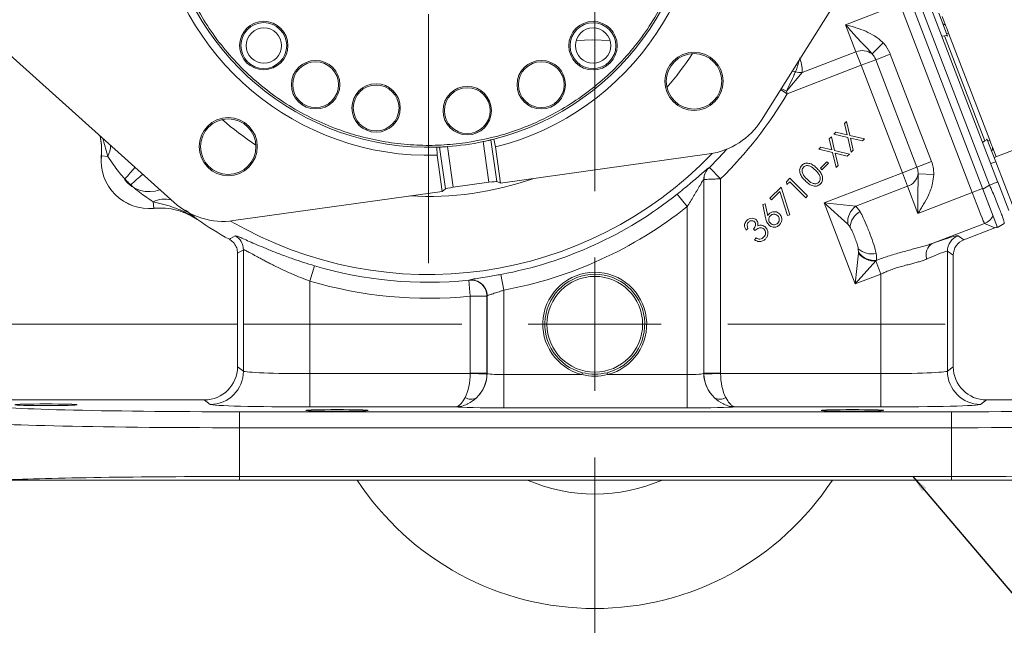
# Model space of a CAD drawing. Header units: inches. Extents: x 0.3 to 33.9, y 0.2 to 21.6.
# Tile 3 of 28: x 4 to 11.4, y 4.9 to 9.4. Entities that reach past the tile are written whole.
import ezdxf

# ---------------------------------------------------------------- set-up
doc = ezdxf.new("R2010")
doc.units = ezdxf.units.IN
doc.header["$MEASUREMENT"] = 0
doc.layers.add('SLD-0', color=7, linetype='Continuous', lineweight=15)
doc.styles.add('SLDTEXTSTYLE0', font='TXT', dxfattribs={"width": 0.75})
doc.dimstyles.new('SLDDIMSTYLE0', dxfattribs={"dimtxt": 0.25, "dimasz": 0.13, "dimexe": 0, "dimexo": 0.0625, "dimgap": 0.0625, "dimtad": 0, "dimtih": 1, "dimtoh": 1, "dimrnd": 1e-09, "dimzin": 12, "dimdsep": 46, "dimtxsty": 'SLDTEXTSTYLE0', "dimsah": 1, "dimcen": 0.09, "dimadec": 0, "dimazin": 3, "dimtfac": 1, "dimtofl": 0, "dimtmove": 0, "dimatfit": 3, "dimfxl": 1, "dimfrac": 2, "dimtolj": 1, "dimtzin": 12, "dimarcsym": 0})
doc.dimstyles.new('SLDDIMSTYLE1', dxfattribs={"dimtxt": 0.25, "dimasz": 0.13, "dimexe": 0, "dimexo": 0.0625, "dimgap": 0.0625, "dimtad": 0, "dimtih": 1, "dimtoh": 1, "dimrnd": 1e-09, "dimzin": 12, "dimdsep": 46, "dimtxsty": 'SLDTEXTSTYLE0', "dimsah": 1, "dimcen": 0.09, "dimadec": 0, "dimazin": 3, "dimtfac": 1, "dimtmove": 0, "dimatfit": 0, "dimfxl": 1, "dimfrac": 2, "dimtolj": 1, "dimtzin": 12, "dimarcsym": 0})
doc.dimstyles.new('SLDDIMSTYLE2', dxfattribs={"dimtxt": 0, "dimasz": 0.13, "dimexe": 0, "dimexo": 0.0625, "dimgap": 0, "dimtad": 0, "dimtih": 1, "dimtoh": 1, "dimdec": 0, "dimrnd": 1e-09, "dimzin": 0, "dimdsep": 46, "dimtxsty": 'Standard', "dimsah": 1, "dimcen": 0.09, "dimadec": 0, "dimazin": 0, "dimtfac": 0.13, "dimtdec": 0, "dimtofl": 0, "dimtmove": 0, "dimatfit": 3, "dimfxl": 1, "dimfrac": 2, "dimtolj": 1, "dimtzin": 0, "dimarcsym": 0})

# ---------------------------------------------------------------- blocks, each defined once
blk = doc.blocks.new('_D_2')
at = {"layer": 'SLD-0'}
for p, q in [((8.347, 9.807), (8.347, 15.7038)), ((11.7038, 8.1972), (11.7038, 15.7038)), ((8.347, 15.5788), (9.4067, 15.5788)), ((9.5463, 15.6156), (9.4956, 15.6156)), ((9.4956, 15.6156), (9.4956, 15.2188)), ((10.5045, 15.6156), (10.5553, 15.6156)), ((10.5553, 15.6156), (10.5553, 15.2188)), ((11.7038, 15.5788), (10.6441, 15.5788)), ((9.4956, 15.2188), (9.5463, 15.2188)), ((10.5553, 15.2188), (10.5045, 15.2188))]:
    blk.add_line(p, q, dxfattribs=at)
for points in [[(8.347, 15.5788), (8.477, 15.5588), (8.477, 15.5988)], [(11.7038, 15.5788), (11.5738, 15.5988), (11.5738, 15.5588)]]:
    blk.add_solid(points, dxfattribs=at)
at = {"layer": 'SLD-0', "char_height": 0.25, "attachment_point": 1, "style": 'SLDTEXTSTYLE0'}
for s, insert in [('3.36', (9.6006, 15.9887, -2.3339)), ('85.26', (9.6098, 15.541, -2.3339))]:
    blk.add_mtext(s, dxfattribs=dict(at, insert=insert))
blk = doc.blocks.new('_D_4')
at = {"layer": 'SLD-0'}
for p, q in [((4.1769, 10.4516), (1.9356, 10.4516)), ((2.0606, 10.4516), (2.0606, 9.1976)), ((1.5815, 8.8236), (1.5307, 8.8236)), ((1.5307, 8.8236), (1.5307, 8.4267)), ((2.5397, 8.8236), (2.5905, 8.8236)), ((2.5905, 8.8236), (2.5905, 8.4267)), ((1.5307, 8.4267), (1.5815, 8.4267)), ((2.0606, 7.122), (2.0606, 8.3759)), ((2.5905, 8.4267), (2.5397, 8.4267)), ((5.662, 7.122), (1.9356, 7.122))]:
    blk.add_line(p, q, dxfattribs=at)
for points in [[(2.0606, 10.4516), (2.0406, 10.3216), (2.0806, 10.3216)], [(2.0606, 7.122), (2.0806, 7.252), (2.0406, 7.252)]]:
    blk.add_solid(points, dxfattribs=at)
at = {"layer": 'SLD-0', "char_height": 0.25, "attachment_point": 1, "style": 'SLDTEXTSTYLE0'}
for s, insert in [('3.33', (1.6357, 9.1966, -2.3339)), ('84.57', (1.6449, 8.749, -2.3339))]:
    blk.add_mtext(s, dxfattribs=dict(at, insert=insert))
blk = doc.blocks.new('_D_5')
at = {"layer": 'SLD-0'}
for p, q in [((2.0606, 7.122), (2.0606, 7.372)), ((5.662, 7.122), (1.9356, 7.122)), ((1.5815, 6.5738), (1.5307, 6.5738)), ((1.5307, 6.5738), (1.5307, 6.1769)), ((2.5397, 6.5738), (2.5905, 6.5738)), ((2.5905, 6.5738), (2.5905, 6.1769)), ((1.5307, 6.1769), (1.5815, 6.1769)), ((2.5905, 6.1769), (2.5397, 6.1769)), ((5.6253, 5.952), (1.9356, 5.952)), ((2.0606, 5.952), (2.0606, 5.702))]:
    blk.add_line(p, q, dxfattribs=at)
for points in [[(2.0606, 7.122), (2.0806, 7.252), (2.0406, 7.252)], [(2.0606, 5.952), (2.0406, 5.822), (2.0806, 5.822)]]:
    blk.add_solid(points, dxfattribs=at)
at = {"layer": 'SLD-0', "char_height": 0.25, "attachment_point": 1, "style": 'SLDTEXTSTYLE0'}
for s, insert in [('1.17', (1.6357, 6.9468, -2.3339)), ('29.72', (1.6449, 6.4992, -2.3339))]:
    blk.add_mtext(s, dxfattribs=dict(at, insert=insert))
blk = doc.blocks.new('SW_CENTERMARKSYMBOL_0')
at = {"layer": 'SLD-0', "color": 0}
for p, q in [((0, 1), (0, 2.8701)), ((0, 0), (0, 0.5)), ((-1, 0), (-2.8701, 0)), ((0, 0), (-0.5, 0)), ((0, 0), (0, -0.5)), ((0, 0), (0.5, 0)), ((1, 0), (2.8701, 0)), ((0, -1), (0, -2.8701))]:
    blk.add_line(p, q, dxfattribs=at)
blk = doc.blocks.new('SW_CENTERMARKSYMBOL_1')
at = {"layer": 'SLD-0', "color": 0}
for p, q in [((0, 1), (0, 2.635)), ((0, 0), (0, 0.5)), ((-1, 0), (-2.635, 0)), ((0, 0), (-0.5, 0)), ((0, 0), (0, -0.5)), ((0, 0), (0.5, 0)), ((1, 0), (2.635, 0)), ((0, -1), (0, -2.635))]:
    blk.add_line(p, q, dxfattribs=at)

msp = doc.modelspace()

# ---------------------------------------------------------------- linework, layer by layer
at = {"color": 7, "linetype": 'Continuous', "lineweight": 15}
for p, q in [((10.4825, 10.061), (9.5991, 8.6547)), ((10.781, 9.5575), (11.3145, 8.1676)), ((10.8439, 9.5781), (11.3751, 8.1944)), ((10.6399, 9.5276), (10.2325, 9.3712)), ((11.1836, 8.1112), (10.6399, 9.5276)), ((10.7223, 9.5461), (11.2633, 8.1368)), ((10.9325, 9.4589), (10.9987, 9.2865)), ((10.9584, 9.4335), (10.986, 9.3614)), ((10.3104, 9.1682), (10.2325, 9.3712)), ((10.9564, 9.2852), (10.9767, 9.2888)), ((10.9767, 9.2888), (11.2802, 8.4982)), ((10.9923, 9.3032), (11.0063, 9.3086)), ((11.0063, 9.3086), (11.3154, 8.5034)), ((10.4316, 9.1525), (10.5154, 9.2343)), ((5.1853, 8.0361), (3.9494, 9.1453)), ((9.905, 9.0125), (10.3104, 9.1682)), ((10.3494, 9.0667), (10.3104, 9.1682)), ((10.4589, 9.1087), (10.3494, 9.0667)), ((10.4589, 9.1087), (10.5685, 9.1508)), ((10.7688, 8.3014), (10.4589, 9.1087)), ((10.5685, 9.1508), (10.8784, 8.3434)), ((10.3494, 9.0667), (9.7938, 8.8534)), ((10.6593, 8.2593), (10.3494, 9.0667)), ((9.905, 9.0125), (9.7876, 8.8724)), ((9.7876, 8.8724), (9.7938, 8.8534)), ((10.2236, 8.6288), (10.239, 8.6441)), ((10.2434, 8.5448), (10.2236, 8.6288)), ((10.239, 8.6441), (10.2638, 8.5401)), ((7.5873, 8.5116), (7.6008, 8.4531)), ((10.1099, 8.5151), (10.1253, 8.5305)), ((10.1297, 8.4311), (10.1099, 8.5151)), ((10.1253, 8.5305), (10.1502, 8.4264)), ((10.1441, 8.5493), (10.1597, 8.5649)), ((10.2481, 8.5244), (10.1441, 8.5493)), ((10.1597, 8.5649), (10.2434, 8.5448)), ((10.2742, 8.4134), (10.2481, 8.5244)), ((10.2638, 8.5401), (10.3746, 8.5138)), ((10.359, 8.4982), (10.2687, 8.5194)), ((10.2687, 8.5194), (10.2898, 8.429)), ((10.3746, 8.5138), (10.359, 8.4982)), ((11.295, 8.5147), (11.3611, 8.3423)), ((7.1621, 8.3916), (7.159, 8.4516)), ((7.1805, 8.4523), (7.2244, 8.1392)), ((7.2832, 8.1503), (7.2404, 8.4557)), ((7.5079, 8.4932), (7.5507, 8.1878)), ((7.6102, 8.1933), (7.5664, 8.5064)), ((7.6008, 8.4531), (7.6389, 8.1811)), ((10.0305, 8.4356), (10.046, 8.4512)), ((10.046, 8.4512), (10.1297, 8.4311)), ((11.2626, 8.4873), (11.2802, 8.4982)), ((11.3154, 8.5034), (11.3014, 8.498)), ((11.3357, 8.4506), (11.3633, 8.3785)), ((11.5528, 8.4513), (11.3493, 8.3731)), ((4.638, 8.3861), (4.6377, 8.3861)), ((4.6866, 8.3814), (4.638, 8.3861)), ((7.2002, 8.1196), (7.1621, 8.3916)), ((9.2071, 8.4009), (7.6389, 8.1811)), ((10.1344, 8.4107), (10.0305, 8.4356)), ((10.1606, 8.2998), (10.1344, 8.4107)), ((10.1502, 8.4264), (10.2609, 8.4001)), ((10.2454, 8.3846), (10.155, 8.4058)), ((10.155, 8.4058), (10.1761, 8.3153)), ((10.2609, 8.4001), (10.2454, 8.3846)), ((10.2898, 8.429), (10.2742, 8.4134)), ((9.2024, 8.2958), (9.2037, 8.2952)), ((9.2085, 8.2996), (9.2925, 8.214)), ((10.0427, 8.2929), (10.0924, 8.3426)), ((10.0537, 8.2819), (10.0427, 8.2929)), ((10.1034, 8.3316), (10.0537, 8.2819)), ((10.0924, 8.3426), (10.1034, 8.3316)), ((10.1761, 8.3153), (10.1606, 8.2998)), ((10.7688, 8.3014), (10.6593, 8.2593)), ((10.7688, 8.3014), (10.8784, 8.3434)), ((11.3611, 8.3423), (11.3238, 8.328)), ((11.3611, 8.3423), (11.4962, 7.9904)), ((9.7869, 8.1921), (9.813, 8.2182)), ((9.813, 8.2182), (9.946, 8.0852)), ((10.0711, 8.0335), (10.6593, 8.2593)), ((10.6982, 8.1578), (10.6593, 8.2593)), ((10.7778, 8.2506), (10.8948, 8.2459)), ((7.5507, 8.1878), (7.2832, 8.1503)), ((7.6389, 8.1811), (7.6102, 8.1933)), ((9.1662, 8.21), (9.1662, 6.7531)), ((9.1676, 8.2094), (9.1662, 8.21)), ((9.1676, 6.7541), (9.1676, 8.2094)), ((9.2925, 8.214), (9.2925, 6.7541)), ((9.6626, 8.0677), (9.7469, 8.1521)), ((9.7469, 8.1521), (9.8121, 7.9446)), ((9.7919, 8.1711), (9.7869, 8.1921)), ((9.8128, 8.192), (9.7919, 8.1711)), ((9.9328, 8.072), (9.8128, 8.192)), ((10.6982, 8.1578), (10.309, 8.0084)), ((10.7762, 7.9548), (10.6982, 8.1578)), ((11.2633, 8.1368), (11.3145, 8.1676)), ((11.3763, 8.1913), (11.4589, 7.976)), ((7.2002, 8.1196), (5.632, 7.8998)), ((7.2244, 8.1392), (7.2002, 8.1196)), ((8.9667, 8.099), (9.0413, 8.0051)), ((9.6751, 8.0552), (9.6626, 8.0677)), ((9.7389, 8.1189), (9.6751, 8.0552)), ((9.7956, 7.9393), (9.7389, 8.1189)), ((9.946, 8.0852), (9.9328, 8.072)), ((10.7762, 7.9548), (11.1836, 8.1112)), ((11.1836, 8.1112), (11.2616, 8.1411)), ((11.3741, 7.8482), (11.2633, 8.1368)), ((5.0268, 8.0412), (5.0315, 7.9925)), ((9.0413, 6.7436), (9.0413, 8.0051)), ((9.6105, 8.0224), (9.6286, 8.0261)), ((9.6304, 7.9218), (9.6105, 8.0224)), ((9.6286, 8.0261), (9.6471, 7.9358)), ((10.249, 7.8736), (10.0711, 8.0335)), ((10.3049, 7.4245), (10.0711, 8.0335)), ((10.0711, 8.0335), (10.309, 8.0084)), ((10.309, 8.0084), (10.3409, 7.9678)), ((11.3033, 8.0234), (11.3064, 8.0246)), ((5.0315, 7.9922), (5.0315, 7.9925)), ((9.8121, 7.9446), (9.7956, 7.9393)), ((5.361, 7.9079), (5.3609, 7.9076)), ((11.2772, 7.8795), (10.8838, 7.7285)), ((11.1222, 7.7565), (11.3538, 7.8454)), ((11.3538, 7.8454), (11.2772, 7.8795)), ((11.3741, 7.8482), (11.4254, 7.879)), ((11.4233, 7.8897), (11.4254, 7.879)), ((9.4979, 7.8414), (9.4843, 7.8279)), ((9.5513, 7.8258), (9.5392, 7.838)), ((11.0779, 7.7869), (11.1222, 7.7565)), ((9.5465, 7.7569), (9.5595, 7.7699)), ((5.7063, 7.681), (5.662, 7.6549)), ((5.662, 7.6549), (5.662, 6.8031)), ((5.7063, 6.7699), (5.7063, 7.681)), ((10.3049, 7.4245), (10.3293, 7.6555)), ((10.33, 7.6624), (10.3281, 7.6891)), ((10.3293, 7.6555), (10.33, 7.6624)), ((10.9978, 7.6702), (10.9978, 6.7699)), ((11.042, 7.6398), (10.9978, 7.6702)), ((11.042, 6.8031), (11.042, 7.6398)), ((6.2401, 7.5611), (6.206, 7.4461)), ((10.4602, 7.5972), (10.3049, 7.4245)), ((10.4649, 7.6024), (10.4602, 7.5972)), ((10.4602, 7.5972), (10.4981, 7.4986)), ((7.641, 7.4962), (7.6627, 7.3782)), ((10.4981, 7.4986), (10.3049, 7.4245)), ((10.4981, 6.751), (10.4981, 7.4986)), ((6.206, 7.4461), (6.206, 6.751)), ((7.3995, 7.452), (7.4115, 7.3326)), ((7.4043, 7.4526), (7.4056, 7.4541)), ((7.4115, 6.7541), (7.4115, 7.3326)), ((7.5378, 7.3348), (7.5365, 7.3333)), ((7.5365, 7.3333), (7.5365, 6.7541)), ((7.5378, 6.7531), (7.5378, 7.3348)), ((7.6627, 7.3782), (7.6627, 6.7436)), ((5.662, 6.8031), (5.7063, 6.7699)), ((6.206, 6.751), (6.206, 6.501)), ((6.206, 6.751), (7.4115, 6.751)), ((7.4115, 6.7541), (7.5365, 6.7541)), ((7.4115, 6.751), (7.5364, 6.7478)), ((7.5365, 6.7541), (7.5378, 6.7531)), ((7.6627, 6.7436), (7.6627, 6.4937)), ((7.6627, 6.7436), (8.2504, 6.7436)), ((8.2542, 6.7582), (8.2504, 6.7436)), ((8.4263, 6.755), (8.4399, 6.7582)), ((8.4436, 6.7436), (8.4399, 6.7582)), ((8.4436, 6.7436), (9.0413, 6.7436)), ((9.0413, 6.7436), (9.0413, 6.4937)), ((9.1662, 6.7531), (9.1676, 6.7541)), ((9.1676, 6.7541), (9.2925, 6.7541)), ((9.2926, 6.751), (9.1677, 6.7478)), ((9.2926, 6.751), (10.4981, 6.751)), ((10.4981, 6.751), (10.4981, 6.501)), ((10.9978, 6.7699), (11.042, 6.8031)), ((3.7553, 6.5532), (5.4121, 6.5532)), ((5.4564, 6.52), (5.4121, 6.5532)), ((11.292, 6.5532), (11.2476, 6.52)), ((11.292, 6.5532), (12.9487, 6.5532)), ((5.6753, 6.3447), (5.6753, 6.4647)), ((5.6753, 6.4647), (11.0287, 6.4647)), ((7.3, 6.501), (6.206, 6.501)), ((9.0413, 6.4937), (7.6627, 6.4937)), ((10.4981, 6.501), (9.4041, 6.501)), ((11.0287, 6.3447), (11.0287, 6.4647)), ((11.0287, 6.3447), (5.6753, 6.3447)), ((5.6753, 6.3447), (5.6753, 5.9785)), ((11.0287, 5.9785), (11.0287, 6.3447)), ((5.6753, 5.952), (5.6753, 5.9785)), ((5.6753, 5.9785), (11.0287, 5.9785)), ((11.0287, 5.952), (5.6753, 5.952)), ((11.0287, 5.952), (11.0287, 5.9785))]:
    msp.add_line(p, q, dxfattribs=at)
at = {"color": 8, "linetype": 'Continuous', "lineweight": 15}
for p, q in [((9.7429, 8.8836), (9.7938, 8.8534)), ((4.6866, 8.3814), (4.6492, 8.5172))]:
    msp.add_line(p, q, dxfattribs=at)
at = {"color": 7, "linetype": 'Continuous', "lineweight": 15, "flags": 128}
for points in [[(8.4611, 9.2539), (8.3323, 9.2569), (8.2065, 9.2524)], [(5.6004, 7.7597), (5.6086, 7.7647), (5.6438, 7.7863)]]:
    msp.add_lwpolyline(points, dxfattribs=at)
at = {"color": 8, "linetype": 'Continuous', "lineweight": 15, "flags": 128}
for points in [[(9.8307, 9.0233), (9.8367, 9.0223), (9.8557, 9.0173)], [(9.2085, 8.2996), (9.2773, 8.3694), (9.3397, 8.4367)]]:
    msp.add_lwpolyline(points, dxfattribs=at)
at = {"color": 7, "linetype": 'Continuous', "lineweight": 15}
for centre, radius in [((5.859, 9.2148), 0.182), ((5.859, 9.2148), 0.172), ((5.86, 9.2146), 0.133), ((8.3338, 9.2135), 0.182), ((8.3338, 9.2135), 0.172), ((8.334, 9.2146), 0.133), ((9.0931, 8.9463), 0.2185), ((9.0931, 8.9463), 0.2085), ((6.2486, 8.921), 0.182), ((6.2486, 8.921), 0.172), ((7.9447, 8.9206), 0.182), ((7.9447, 8.9206), 0.172), ((6.7034, 8.7464), 0.182), ((6.7034, 8.7464), 0.172), ((7.3884, 8.726), 0.182), ((7.3884, 8.726), 0.172), ((5.5917, 8.4556), 0.2185), ((5.5917, 8.4556), 0.2085), ((8.347, 7.122), 0.3595)]:
    msp.add_circle(centre, radius, dxfattribs=at)
for centre, radius, start, end in [((7.097, 10.4516), 2.061, 284.14805, 91.80905), ((7.097, 10.4516), 2.061, 104.14805, 271.80905), ((7.097, 10.4516), 2.001, 284.18258, 91.77452), ((7.097, 10.4516), 2.001, 104.18258, 271.77452), ((10.9611, 9.35), 0.0274, 24.59171, 84.20844), ((10.3574, 9.0548), 0.1227, 52.76509, 112.50066), ((9.8913, 9.1277), 0.116, 252.15767, 276.77717), ((7.097, 10.4516), 3.1348, 314.45642, 329.34743), ((9.1302, 8.9493), 0.5537, 277.97855, 327.86376), ((7.097, 10.4516), 2.001, 283.56499, 284.18258), ((7.097, 10.4516), 2.001, 271.77452, 272.39212), ((7.097, 10.4516), 2.001, 274.1095, 281.8476), ((11.3095, 8.4424), 0.0274, 317.79156, 17.40829), ((4.997, 8.3516), 0.361, 174.52223, 275.47777), ((4.997, 8.3516), 0.3607, 174.51489, 275.48511), ((9.2863, 8.2099), 0.1201, 134.35163, 179.96957), ((9.2877, 8.2093), 0.1201, 134.36203, 179.96958), ((10.6573, 8.2735), 0.1227, 289.49934, 349.23491), ((4.9976, 8.3522), 0.2345, 217.7945, 290.15497), ((7.097, 10.4516), 3.0051, 280.42964, 308.47505), ((5.5552, 8.4482), 0.5537, 228.09335, 277.97855), ((7.097, 10.4516), 3.125, 280.42964, 308.47505), ((10.3946, 7.8895), 0.1465, 125.75158, 186.24842), ((10.4133, 7.8381), 0.1486, 119.15676, 174.47758), ((11.234, 7.9915), 0.1201, 291.07718, 332.40578), ((7.097, 10.4516), 3.08, 235.68866, 240.92686), ((5.5862, 7.6809), 0.1201, 0.04423, 61.35423), ((11.1229, 7.6701), 0.1251, 111.05219, 179.94781), ((10.9396, 7.6431), 0.102, 123.15259, 197.81839), ((10.4284, 7.7987), 0.1486, 227.52242, 282.84324), ((10.4498, 7.7498), 0.153, 218.07251, 273.92749), ((10.449, 7.748), 0.1465, 215.74863, 276.24727), ((7.097, 10.4516), 3.0148, 253.48625, 275.75816), ((8.347, 7.122), 0.3905, 284.31969, 255.68031), ((8.347, 7.122), 0.3755, 284.31969, 255.68031), ((7.097, 10.4516), 3.1348, 253.48625, 275.75816), ((7.4164, 7.3331), 0.1201, 0.09296, 95.75733), ((7.4177, 7.3346), 0.1201, 0.09301, 95.78466), ((5.4561, 6.7701), 0.2501, 270.06892, 359.94636), ((7.2876, 6.7534), 0.2502, 312.81617, 359.94243), ((7.2865, 6.7542), 0.25, 358.52616, 359.97382), ((9.4164, 6.7534), 0.2502, 180.05757, 227.18383), ((9.4176, 6.7542), 0.25, 180.02618, 181.47384), ((11.2479, 6.7701), 0.2501, 180.05364, 269.93108), ((7.417, 6.6389), 0.0801, 236.57933, 300.52452), ((9.2871, 6.6389), 0.0801, 239.47548, 303.42067), ((8.347, 7.122), 2.135, 213.23055, 326.76945), ((8.347, 7.122), 1.2755, 246.53268, 293.46732)]:
    msp.add_arc(centre, radius, start, end, dxfattribs=at)
at = {"color": 8, "linetype": 'Continuous', "lineweight": 15}
for centre, radius, start, end in [((7.097, 10.4516), 2.3701, 319.13881, 326.81829), ((9.2959, 8.0139), 0.9893, 60.19716, 62.74022), ((7.097, 10.4516), 2.3701, 229.13881, 236.81829), ((4.4848, 8.4775), 0.2235, 334.54775, 356.68319), ((7.097, 10.4516), 2.9561, 239.78436, 316.17274), ((4.1407, 8.8806), 0.9472, 315.25627, 322.28162), ((5.4804, 7.5452), 0.8796, 127.06266, 134.91697), ((7.097, 10.4516), 2.3701, 266.62248, 289.33463), ((5.1148, 7.8685), 0.1939, 75.63169, 116.98325)]:
    msp.add_arc(centre, radius, start, end, dxfattribs=at)
at = {"color": 7, "linetype": 'Continuous', "lineweight": 15}
for centre, major_axis, ratio, start_param, end_param in [((10.9861, 9.2441), (-0.0164, 0.0428), 0.916331, 5.584963, 6.108652), ((11.2572, 8.5378), (-0.0164, 0.0428), 0.916331, 3.316126, 3.839815), ((7.2837, 8.1472), (0.0594, 0.0083), 0.052408, 1.570796, 3.054326), ((7.5511, 8.1847), (0.0594, 0.0083), 0.052408, 0.087266, 1.570796), ((11.1878, 8.1128), (-0.0896, 0.2334), 0.018159, 1.570796, 3.106686), ((11.3107, 7.9574), (0.1098, -0.0489), 0.998783, 5.498396, 5.665141), ((10.4533, 7.5463), (0.625, 0.2402), 0.032596, 0.022379, 0.79842), ((11.1671, 7.6397), (0.1031, -0.0709), 0.999103, 2.539873, 3.743313), ((10.4981, 7.4297), (0.4999, 0.2403), 0.037993, 0.016646, 0.792686), ((5.4119, 6.8033), (0.2002, -0.1501), 0.999049, 5.356262, 6.926144), ((6.206, 6.7706), (0.5, 0), 0.039279, 3.176499, 4.712389), ((7.2908, 6.751), (0.0041, 0.25), 0.482584, 3.922427, 4.720341), ((7.2865, 6.7542), (-0.1001, 0.0751), 0.999049, 3.759285, 3.784552), ((7.2908, 6.751), (0.0815, 0.2369), 0.978221, 4.226504, 5.024418), ((7.6627, 6.7534), (0.125, 0), 0.078558, 3.176499, 4.712389), ((9.0413, 6.7534), (0.125, 0), 0.078558, 4.712389, 6.248279), ((9.4132, 6.751), (-0.0815, 0.2369), 0.978221, 1.258768, 2.056681), ((9.4176, 6.7542), (-0.1001, -0.0751), 0.999049, 5.640226, 5.665493), ((9.4132, 6.751), (-0.0041, 0.25), 0.482584, 1.562845, 2.360758), ((10.4981, 6.7706), (0.5, 0), 0.039279, 4.712389, 6.248279), ((11.2922, 6.8033), (-0.2002, -0.1501), 0.999049, 5.640226, 7.210109), ((6.206, 6.5207), (0.75, 0), 0.026186, 3.176499, 4.712389), ((10.4981, 6.5207), (0.75, 0), 0.026186, 4.712389, 6.248279), ((5.6753, 6.5139), (1.88, 0), 0.026186, 3.167773, 4.712389), ((7.6627, 6.5035), (0.375, 0), 0.026186, 3.397717, 4.712389), ((9.0413, 6.5035), (0.375, 0), 0.026186, 4.712389, 6.027061), ((11.0287, 6.5139), (1.88, 0), 0.026186, 4.712389, 6.257005), ((5.6753, 6.3939), (2, 0), 0.024615, 3.167773, 4.712389), ((11.0287, 6.3939), (2, 0), 0.024615, 4.712389, 6.257005), ((5.6753, 5.9293), (2, 0), 0.024615, 1.570796, 2.661649), ((11.0287, 5.9293), (2, 0), 0.024615, 0.479944, 1.570796)]:
    msp.add_ellipse(centre, major_axis=major_axis, ratio=ratio, start_param=start_param, end_param=end_param, dxfattribs=at)
for centre in [(4.222, 6.5172), (6.41, 6.4747), (10.284, 6.4747)]:
    msp.add_ellipse(centre, major_axis=(0.2344, 0), ratio=0.026186, dxfattribs=at)
for points, knots in [([(7.3727, 8.4848), (7.3125, 8.478), (7.1921, 8.4643), (7.0064, 8.4649), (6.818, 8.482), (6.626, 8.519), (6.4359, 8.5752), (6.2488, 8.6521), (6.0691, 8.7481), (5.8991, 8.8632), (5.7418, 8.9949), (5.6, 9.1413), (5.4747, 9.3001), (5.3569, 9.4854), (5.2537, 9.698), (5.1741, 9.935), (5.1294, 10.1555), (5.1105, 10.3566), (5.1102, 10.5422), (5.1275, 10.7306), (5.1644, 10.9226), (5.2206, 11.1127), (5.2975, 11.2998), (5.3936, 11.4796), (5.5086, 11.6495), (5.6404, 11.8068), (5.7867, 11.9486), (5.9456, 12.0739), (6.1309, 12.1918), (6.3434, 12.2949), (6.5804, 12.3745), (6.8009, 12.4192), (7.0021, 12.4381), (7.1876, 12.4385), (7.376, 12.4211), (7.568, 12.3843), (7.7581, 12.328), (7.9453, 12.2511), (8.125, 12.155), (8.2949, 12.04), (8.4522, 11.9083), (8.594, 11.7619), (8.7194, 11.6031), (8.8372, 11.4178), (8.9403, 11.2052), (9.0199, 10.9682), (9.0647, 10.7477), (9.0836, 10.5466), (9.0839, 10.361), (9.0665, 10.1726), (9.0297, 9.9806), (8.9734, 9.7905), (8.8966, 9.6033), (8.8005, 9.4236), (8.6855, 9.2537), (8.5537, 9.0964), (8.4073, 8.9546), (8.2485, 8.8293), (8.0632, 8.7114), (7.8506, 8.6087), (7.6138, 8.5273), (7.4522, 8.4988), (7.3727, 8.4848)], [0, 0, 0, 0, 0.014563, 0.029126, 0.044563, 0.060001, 0.076081, 0.092163, 0.108585, 0.125009, 0.141431, 0.157855, 0.173935, 0.190016, 0.210585, 0.230593, 0.25, 0.264562, 0.279126, 0.294563, 0.310001, 0.326081, 0.342163, 0.358585, 0.375009, 0.391431, 0.407855, 0.423935, 0.440016, 0.460585, 0.480593, 0.5, 0.514562, 0.529126, 0.544563, 0.560001, 0.576081, 0.592163, 0.608585, 0.625009, 0.641431, 0.657855, 0.673935, 0.690016, 0.710585, 0.730593, 0.75, 0.764562, 0.779126, 0.794563, 0.810001, 0.826081, 0.842163, 0.858585, 0.875009, 0.891431, 0.907855, 0.923935, 0.940016, 0.960585, 0.980594, 1, 1, 1, 1]), ([(10.4316, 9.1525), (10.4305, 9.1539), (10.4047, 9.1856), (10.3493, 9.2379), (10.2835, 9.3113), (10.2447, 9.3569), (10.2326, 9.371), (10.2325, 9.3712)], [0, 0, 0, 0, 0.018902, 0.426946, 0.821584, 0.997921, 1, 1, 1, 1]), ([(10.2325, 9.3712), (10.2327, 9.3711), (10.2456, 9.3676), (10.2714, 9.3605), (10.322, 9.3456), (10.3831, 9.324), (10.4513, 9.2886), (10.4938, 9.256), (10.5135, 9.2362), (10.5154, 9.2343)], [0, 0, 0, 0, 0.001933, 0.126805, 0.251622, 0.499636, 0.737052, 0.973799, 1, 1, 1, 1]), ([(10.5154, 9.2343), (10.5176, 9.2319), (10.5379, 9.2106), (10.5561, 9.1818), (10.5672, 9.1541), (10.5685, 9.1508)], [0, 0, 0, 0, 0.096771, 0.892035, 1, 1, 1, 1]), ([(9.8881, 9.1225), (9.8884, 9.1215), (9.8954, 9.0988), (9.9069, 9.057), (9.9056, 9.0272), (9.905, 9.0125)], [0, 0, 0, 0, 0.023642, 0.518923, 1, 1, 1, 1]), ([(10.4589, 9.1087), (10.4582, 9.1105), (10.4524, 9.1251), (10.4432, 9.1402), (10.4327, 9.1513), (10.4316, 9.1525)], [0, 0, 0, 0, 0.112705, 0.906271, 1, 1, 1, 1]), ([(9.8557, 9.0173), (9.8507, 9.0062), (9.8377, 8.9774), (9.8131, 8.9251), (9.7945, 8.8868), (9.7876, 8.8724)], [0, 0, 0, 0, 0.281747, 0.729864, 1, 1, 1, 1]), ([(4.6293, 8.5351), (4.6335, 8.5113), (4.642, 8.4619), (4.6391, 8.4119), (4.6377, 8.3861)], [0, 0, 0, 0, 0.483417, 1, 1, 1, 1]), ([(7.2404, 8.4557), (7.2337, 8.4553), (7.2201, 8.4543), (7.2021, 8.4533), (7.1885, 8.4527), (7.1821, 8.4524), (7.1809, 8.4524), (7.1805, 8.4523)], [0, 0, 0, 0, 0.228082, 0.456161, 0.684232, 0.911668, 1, 1, 1, 1]), ([(7.5664, 8.5064), (7.5651, 8.5061), (7.5627, 8.5055), (7.5512, 8.5028), (7.5352, 8.4991), (7.5198, 8.4957), (7.5105, 8.4938), (7.5079, 8.4932)], [0, 0, 0, 0, 0.226375, 0.452725, 0.679719, 0.907566, 1, 1, 1, 1]), ([(4.8135, 8.2139), (4.8104, 8.2173), (4.7938, 8.2356), (4.7655, 8.2703), (4.7246, 8.3261), (4.7008, 8.3608), (4.6866, 8.3814)], [0, 0, 0, 0, 0.0616032, 0.3284686, 0.6011933, 1, 1, 1, 1]), ([(8.9667, 8.099), (8.9821, 8.1113), (9.0133, 8.1363), (9.0585, 8.1739), (9.1017, 8.2108), (9.1294, 8.2348), (9.1571, 8.2589), (9.1813, 8.2801), (9.199, 8.2946), (9.2015, 8.2955), (9.2024, 8.2958)], [0, 0, 0, 0, 0.13871, 0.281087, 0.424239, 0.572471, 0.589227, 0.767508, 0.917603, 1, 1, 1, 1]), ([(9.2037, 8.2952), (9.2037, 8.2952), (9.2038, 8.2952), (9.2042, 8.2956), (9.2051, 8.2964), (9.2066, 8.2977), (9.2078, 8.2989), (9.2085, 8.2996)], [0, 0, 0, 0, 0.100164, 0.247152, 0.426835, 0.662426, 1, 1, 1, 1]), ([(9.9284, 8.2005), (9.9208, 8.2084), (9.9056, 8.2243), (9.8884, 8.2529), (9.8853, 8.2813), (9.8924, 8.3024), (9.8996, 8.3108), (9.9032, 8.315)], [0, 0, 0, 0, 0.2510843, 0.5012011, 0.7496052, 0.8747881, 1, 1, 1, 1]), ([(9.9032, 8.315), (9.9074, 8.3187), (9.9158, 8.3259), (9.9371, 8.3332), (9.9656, 8.3303), (9.995, 8.3141), (10.0111, 8.2989), (10.0191, 8.2913)], [0, 0, 0, 0, 0.125197, 0.25039, 0.498891, 0.749035, 1, 1, 1, 1]), ([(9.9163, 8.3028), (9.9136, 8.2994), (9.9081, 8.2926), (9.9037, 8.2754), (9.9101, 8.2443), (9.9288, 8.2254), (9.9412, 8.2128)], [0, 0, 0, 0, 0.125281, 0.250724, 0.49957, 1, 1, 1, 1]), ([(10.0069, 8.2785), (9.994, 8.2905), (9.9746, 8.3084), (9.9438, 8.3152), (9.9266, 8.311), (9.9197, 8.3055), (9.9163, 8.3028)], [0, 0, 0, 0, 0.500267, 0.749282, 0.874749, 1, 1, 1, 1]), ([(10.0191, 8.2913), (10.0267, 8.2832), (10.0419, 8.2671), (10.0583, 8.2378), (10.0609, 8.2093), (10.0537, 8.188), (10.0465, 8.1796), (10.0429, 8.1754)], [0, 0, 0, 0, 0.250977, 0.5011, 0.749604, 0.874805, 1, 1, 1, 1]), ([(10.7778, 8.2506), (10.7776, 8.2601), (10.7771, 8.2775), (10.7714, 8.294), (10.7688, 8.3014)], [0, 0, 0, 0, 0.549886, 1, 1, 1, 1]), ([(10.8784, 8.3434), (10.8831, 8.3296), (10.8937, 8.298), (10.8944, 8.2646), (10.8948, 8.2459)], [0, 0, 0, 0, 0.438478, 1, 1, 1, 1]), ([(10.0362, 8.2394), (10.0315, 8.2473), (10.0233, 8.2615), (10.0119, 8.2733), (10.0069, 8.2785)], [0, 0, 0, 0, 0.55962, 1, 1, 1, 1]), ([(10.0313, 8.1878), (10.0344, 8.192), (10.0408, 8.2002), (10.0439, 8.2192), (10.0391, 8.2317), (10.0362, 8.2394)], [0, 0, 0, 0, 0.280056, 0.56055, 1, 1, 1, 1]), ([(10.7762, 7.9548), (10.7762, 7.955), (10.7757, 7.9712), (10.7749, 8.0028), (10.774, 8.0615), (10.7746, 8.1296), (10.7789, 8.1949), (10.7781, 8.2355), (10.7778, 8.2506)], [0, 0, 0, 0, 0.002077, 0.154904, 0.303194, 0.57336, 0.842251, 1, 1, 1, 1]), ([(10.8948, 8.2459), (10.8926, 8.2241), (10.8874, 8.1711), (10.8591, 8.096), (10.8256, 8.0337), (10.7979, 7.9888), (10.7835, 7.9663), (10.7763, 7.955), (10.7762, 7.9548)], [0, 0, 0, 0, 0.206019, 0.500319, 0.748356, 0.873184, 0.998067, 1, 1, 1, 1]), ([(5.0268, 8.0412), (5.0062, 8.0554), (4.9703, 8.0801), (4.9105, 8.1235), (4.8765, 8.1531), (4.8593, 8.1681)], [0, 0, 0, 0, 0.3988761, 0.6949123, 1, 1, 1, 1]), ([(9.1662, 8.21), (9.1658, 8.2096), (9.165, 8.2091), (9.1615, 8.2039), (9.1581, 8.1984), (9.153, 8.1899), (9.1458, 8.1776), (9.1356, 8.1601), (9.1248, 8.1416), (9.1136, 8.1226), (9.1019, 8.1029), (9.0862, 8.0768), (9.0661, 8.044), (9.0496, 8.0181), (9.0413, 8.0051)], [0, 0, 0, 0, 0.062031, 0.108455, 0.156522, 0.184681, 0.267526, 0.352658, 0.433762, 0.515532, 0.598872, 0.68259, 0.840369, 1, 1, 1, 1]), ([(9.2925, 8.214), (9.2784, 8.2135), (9.2592, 8.2127), (9.2282, 8.2116), (9.2021, 8.2106), (9.1804, 8.2098), (9.1698, 8.2094), (9.1682, 8.2094), (9.1676, 8.2094)], [0, 0, 0, 0, 0.219589, 0.30026, 0.526683, 0.716332, 0.883009, 1, 1, 1, 1]), ([(10.0429, 8.1754), (10.0387, 8.1718), (10.0303, 8.1646), (10.0092, 8.1574), (9.9808, 8.1607), (9.9522, 8.1778), (9.9363, 8.1929), (9.9284, 8.2005)], [0, 0, 0, 0, 0.125198, 0.250356, 0.49878, 0.748956, 1, 1, 1, 1]), ([(9.9412, 8.2128), (9.9539, 8.2003), (9.9728, 8.1817), (10.0038, 8.1754), (10.021, 8.1796), (10.0279, 8.1851), (10.0313, 8.1878)], [0, 0, 0, 0, 0.500415, 0.74925, 0.874697, 1, 1, 1, 1]), ([(5.361, 7.9079), (5.3607, 7.908), (5.333, 7.9274), (5.2763, 7.9611), (5.1648, 8.0086), (5.0804, 8.0285), (5.0268, 8.0412)], [0, 0, 0, 0, 0.00233, 0.278135, 0.541057, 1, 1, 1, 1]), ([(5.361, 7.9079), (5.3596, 7.9088), (5.3353, 7.9252), (5.2845, 7.9534), (5.2043, 7.9813), (5.1187, 7.9965), (5.0609, 7.9939), (5.0315, 7.9925)], [0, 0, 0, 0, 0.014322, 0.253699, 0.500028, 0.74622, 1, 1, 1, 1]), ([(5.3609, 7.9076), (5.3365, 7.9225), (5.2872, 7.9527), (5.205, 7.9807), (5.1187, 7.9962), (5.0609, 7.9936), (5.0315, 7.9922)], [0, 0, 0, 0, 0.246215, 0.500001, 0.746214, 1, 1, 1, 1]), ([(9.6541, 7.868), (9.6476, 7.8771), (9.6359, 7.8935), (9.6321, 7.9131), (9.6304, 7.9218)], [0, 0, 0, 0, 0.558198, 1, 1, 1, 1]), ([(9.6471, 7.9358), (9.6488, 7.939), (9.6519, 7.9448), (9.6563, 7.9497), (9.6582, 7.9518)], [0, 0, 0, 0, 0.560021, 1, 1, 1, 1]), ([(9.6667, 7.937), (9.6631, 7.9324), (9.6558, 7.9231), (9.6543, 7.9064), (9.6579, 7.8916), (9.6638, 7.8846), (9.6668, 7.881)], [0, 0, 0, 0, 0.279575, 0.559383, 0.779633, 1, 1, 1, 1]), ([(9.6582, 7.9518), (9.6647, 7.9568), (9.6775, 7.9668), (9.7009, 7.9682), (9.7212, 7.9626), (9.7309, 7.9543), (9.7357, 7.9501)], [0, 0, 0, 0, 0.27937, 0.559054, 0.779411, 1, 1, 1, 1]), ([(9.7227, 7.9369), (9.718, 7.9406), (9.7088, 7.9479), (9.6921, 7.9493), (9.6773, 7.9459), (9.6702, 7.9399), (9.6667, 7.937)], [0, 0, 0, 0, 0.279571, 0.559355, 0.779606, 1, 1, 1, 1]), ([(9.7227, 7.881), (9.7263, 7.8857), (9.7336, 7.8949), (9.735, 7.9116), (9.7315, 7.9264), (9.7256, 7.9334), (9.7227, 7.9369)], [0, 0, 0, 0, 0.279558, 0.559314, 0.779572, 1, 1, 1, 1]), ([(9.7357, 7.9501), (9.7411, 7.9433), (9.752, 7.9298), (9.7541, 7.9049), (9.748, 7.8833), (9.7394, 7.8728), (9.7351, 7.8676)], [0, 0, 0, 0, 0.279631, 0.558972, 0.779504, 1, 1, 1, 1]), ([(10.3409, 7.9678), (10.3491, 7.9533), (10.3674, 7.9205), (10.3909, 7.8654), (10.4157, 7.8028), (10.439, 7.7385), (10.4551, 7.6852), (10.4603, 7.6595), (10.4614, 7.6539)], [0, 0, 0, 0, 0.171275, 0.384256, 0.500237, 0.720192, 0.938779, 1, 1, 1, 1]), ([(9.4843, 7.8279), (9.4808, 7.8344), (9.4736, 7.8476), (9.4722, 7.8688), (9.4777, 7.8876), (9.4853, 7.8965), (9.4891, 7.901)], [0, 0, 0, 0, 0.28035, 0.559759, 0.779807, 1, 1, 1, 1]), ([(9.4891, 7.901), (9.495, 7.9058), (9.5069, 7.9152), (9.5281, 7.9194), (9.5476, 7.9159), (9.5571, 7.9086), (9.5618, 7.9049)], [0, 0, 0, 0, 0.27999, 0.559792, 0.780057, 1, 1, 1, 1]), ([(9.5021, 7.8881), (9.4991, 7.8844), (9.493, 7.8771), (9.4906, 7.8597), (9.4951, 7.8484), (9.4979, 7.8414)], [0, 0, 0, 0, 0.280102, 0.559646, 1, 1, 1, 1]), ([(9.5478, 7.8911), (9.5439, 7.894), (9.5361, 7.8997), (9.5223, 7.8996), (9.5105, 7.8956), (9.5049, 7.8906), (9.5021, 7.8881)], [0, 0, 0, 0, 0.278715, 0.558557, 0.779117, 1, 1, 1, 1]), ([(9.5392, 7.838), (9.5428, 7.8422), (9.5502, 7.8507), (9.5559, 7.8654), (9.5558, 7.8804), (9.5505, 7.8876), (9.5478, 7.8911)], [0, 0, 0, 0, 0.280954, 0.561444, 0.780861, 1, 1, 1, 1]), ([(9.6193, 7.8357), (9.6156, 7.8387), (9.608, 7.8447), (9.5935, 7.8476), (9.5724, 7.8444), (9.56, 7.8335), (9.5513, 7.8258)], [0, 0, 0, 0, 0.186649, 0.373504, 0.560266, 1, 1, 1, 1]), ([(9.5618, 7.9049), (9.5647, 7.9015), (9.5705, 7.8947), (9.5751, 7.8789), (9.5731, 7.8675), (9.5719, 7.8606)], [0, 0, 0, 0, 0.2803484, 0.5604513, 1, 1, 1, 1]), ([(9.5719, 7.8606), (9.5768, 7.8623), (9.5856, 7.8655), (9.5949, 7.8651), (9.599, 7.8649)], [0, 0, 0, 0, 0.559801, 1, 1, 1, 1]), ([(9.599, 7.8649), (9.6058, 7.8637), (9.6179, 7.8615), (9.6272, 7.8535), (9.6313, 7.8499)], [0, 0, 0, 0, 0.559483, 1, 1, 1, 1]), ([(9.6313, 7.8499), (9.6369, 7.8425), (9.648, 7.8277), (9.6503, 7.8011), (9.6432, 7.7782), (9.6338, 7.7671), (9.6291, 7.7616)], [0, 0, 0, 0, 0.279433, 0.558897, 0.77933, 1, 1, 1, 1]), ([(9.7351, 7.8676), (9.7284, 7.8623), (9.715, 7.8519), (9.6907, 7.8493), (9.6695, 7.8553), (9.6592, 7.8637), (9.6541, 7.868)], [0, 0, 0, 0, 0.2796958, 0.5590576, 0.7795415, 1, 1, 1, 1]), ([(9.6668, 7.881), (9.6714, 7.8774), (9.6806, 7.8701), (9.6973, 7.8687), (9.7121, 7.8722), (9.7191, 7.8781), (9.7227, 7.881)], [0, 0, 0, 0, 0.2795579, 0.5593143, 0.7795718, 1, 1, 1, 1]), ([(10.2654, 7.8524), (10.2651, 7.8529), (10.2602, 7.8611), (10.2544, 7.8675), (10.249, 7.8736)], [0, 0, 0, 0, 0.06696, 1, 1, 1, 1]), ([(10.3281, 7.6891), (10.3275, 7.6921), (10.3245, 7.7065), (10.3158, 7.7346), (10.3042, 7.7667), (10.2915, 7.7986), (10.2799, 7.8261), (10.2697, 7.8446), (10.2654, 7.8524)], [0, 0, 0, 0, 0.054647, 0.26791, 0.499936, 0.623154, 0.841136, 1, 1, 1, 1]), ([(5.677, 7.7757), (5.6774, 7.7755), (5.6856, 7.7724), (5.7138, 7.7599), (5.7616, 7.7389), (5.8229, 7.7122), (5.8962, 7.6816), (5.9816, 7.6479), (6.0704, 7.6156), (6.1576, 7.5862), (6.2124, 7.5695), (6.2401, 7.5611)], [0, 0, 0, 0, 0.006382, 0.126207, 0.249034, 0.374284, 0.502525, 0.639113, 0.779486, 0.888717, 1, 1, 1, 1]), ([(9.5881, 7.7611), (9.594, 7.7622), (9.6047, 7.7643), (9.6128, 7.7715), (9.6163, 7.7747)], [0, 0, 0, 0, 0.558676, 1, 1, 1, 1]), ([(9.6163, 7.7747), (9.6205, 7.7796), (9.6289, 7.7894), (9.6319, 7.8075), (9.6289, 7.824), (9.6225, 7.8318), (9.6193, 7.8357)], [0, 0, 0, 0, 0.280306, 0.559661, 0.779905, 1, 1, 1, 1]), ([(5.6004, 7.7597), (5.6022, 7.7586), (5.6156, 7.7509), (5.6374, 7.7312), (5.6581, 7.6953), (5.6607, 7.6683), (5.662, 7.6549)], [0, 0, 0, 0, 0.048482, 0.36561, 0.682807, 1, 1, 1, 1]), ([(9.6291, 7.7616), (9.6225, 7.7561), (9.6094, 7.7451), (9.585, 7.7412), (9.5635, 7.7464), (9.5522, 7.7534), (9.5465, 7.7569)], [0, 0, 0, 0, 0.279837, 0.55894, 0.779229, 1, 1, 1, 1]), ([(9.5595, 7.7699), (9.5645, 7.7672), (9.5734, 7.7622), (9.5836, 7.7614), (9.5881, 7.7611)], [0, 0, 0, 0, 0.560712, 1, 1, 1, 1]), ([(10.4649, 7.6024), (10.4772, 7.6069), (10.5017, 7.6161), (10.5426, 7.6301), (10.5875, 7.6444), (10.6365, 7.6587), (10.6854, 7.6721), (10.731, 7.684), (10.7728, 7.695), (10.811, 7.7054), (10.8483, 7.7163), (10.872, 7.7244), (10.8838, 7.7285)], [0, 0, 0, 0, 0.085725, 0.1716113, 0.2837414, 0.396269, 0.5100372, 0.6242488, 0.7174074, 0.8108474, 0.9052312, 1, 1, 1, 1]), ([(6.206, 7.4461), (6.1831, 7.4548), (6.1371, 7.4721), (6.0787, 7.4965), (6.0304, 7.5179), (5.9914, 7.5358), (5.9536, 7.554), (5.9187, 7.5713), (5.887, 7.5875), (5.8582, 7.6026), (5.8311, 7.6171), (5.8066, 7.6304), (5.7849, 7.6422), (5.7659, 7.6527), (5.7491, 7.6618), (5.7301, 7.6719), (5.7166, 7.6785), (5.7086, 7.6814), (5.707, 7.6811), (5.7063, 7.681)], [0, 0, 0, 0, 0.090727, 0.182227, 0.238434, 0.294982, 0.352591, 0.410566, 0.461288, 0.512274, 0.564122, 0.616285, 0.663808, 0.711614, 0.759888, 0.808827, 0.903301, 0.951167, 1, 1, 1, 1]), ([(10.4614, 7.6539), (10.4617, 7.6527), (10.4653, 7.6331), (10.4651, 7.6172), (10.4649, 7.6024)], [0, 0, 0, 0, 0.061953, 1, 1, 1, 1]), ([(10.8425, 7.6119), (10.8335, 7.6082), (10.8156, 7.6009), (10.7858, 7.5915), (10.7542, 7.5828), (10.7198, 7.5739), (10.6829, 7.5645), (10.6435, 7.5538), (10.6031, 7.5413), (10.5649, 7.5277), (10.5298, 7.5134), (10.5087, 7.5036), (10.4981, 7.4986)], [0, 0, 0, 0, 0.095516, 0.191631, 0.289412, 0.387736, 0.494769, 0.602543, 0.712756, 0.823908, 0.911723, 1, 1, 1, 1]), ([(7.4056, 7.4541), (7.4091, 7.4554), (7.4161, 7.458), (7.4586, 7.4653), (7.5198, 7.4751), (7.5847, 7.4859), (7.626, 7.4935), (7.641, 7.4962)], [0, 0, 0, 0, 0.221817, 0.441703, 0.659552, 0.876451, 1, 1, 1, 1]), ([(7.3995, 7.452), (7.3998, 7.452), (7.4006, 7.4521), (7.402, 7.4522), (7.4032, 7.4524), (7.4041, 7.4525), (7.4042, 7.4526), (7.4043, 7.4526)], [0, 0, 0, 0, 0.119981, 0.337521, 0.556451, 0.777256, 1, 1, 1, 1]), ([(7.5365, 7.3333), (7.5359, 7.3333), (7.5347, 7.3333), (7.5286, 7.3332), (7.5193, 7.3332), (7.5071, 7.3331), (7.492, 7.333), (7.4747, 7.3329), (7.4554, 7.3328), (7.4381, 7.3328), (7.4232, 7.3327), (7.4155, 7.3327), (7.4115, 7.3326)], [0, 0, 0, 0, 0.108119, 0.219366, 0.327269, 0.43828, 0.546443, 0.657738, 0.766357, 0.878147, 0.938807, 1, 1, 1, 1]), ([(7.6627, 7.3782), (7.6548, 7.3754), (7.6331, 7.3677), (7.5989, 7.3565), (7.5663, 7.3463), (7.5435, 7.3388), (7.5397, 7.3362), (7.5378, 7.3348)], [0, 0, 0, 0, 0.128629, 0.3514796, 0.5700705, 0.7857478, 1, 1, 1, 1]), ([(8.4436, 6.7436), (8.4114, 6.7378), (8.3471, 6.7262), (8.2827, 6.7378), (8.2504, 6.7436)], [0, 0, 0, 0, 0.499477, 1, 1, 1, 1]), ([(7.3728, 6.572), (7.3631, 6.5552), (7.3523, 6.5367), (7.3349, 6.5181), (7.3245, 6.5095), (7.3135, 6.5041), (7.3075, 6.5022), (7.3042, 6.5015), (7.3023, 6.5013), (7.3013, 6.5012), (7.3007, 6.5011), (7.3004, 6.5011), (7.3003, 6.5011), (7.3001, 6.5011), (7.3, 6.5011), (7.3, 6.501)], [0, 0, 0, 0, 0.416891, 0.461413, 0.703997, 0.834066, 0.906642, 0.947465, 0.970451, 0.983387, 0.990662, 0.994753, 0.996173, 0.996798, 1, 1, 1, 1]), ([(7.4577, 6.5698), (7.4367, 6.5529), (7.4142, 6.5347), (7.3761, 6.5166), (7.3533, 6.5084), (7.3286, 6.5035), (7.3157, 6.5019), (7.3087, 6.5014), (7.3049, 6.5012), (7.3027, 6.5011), (7.3015, 6.5011), (7.3009, 6.5011), (7.3006, 6.5011), (7.3004, 6.5011), (7.3001, 6.501), (7.3, 6.501)], [0, 0, 0, 0, 0.426251, 0.457293, 0.712383, 0.842296, 0.912355, 0.951016, 0.972553, 0.984602, 0.991356, 0.995145, 0.996106, 0.996742, 1, 1, 1, 1]), ([(9.2464, 6.5698), (9.2674, 6.5529), (9.2899, 6.5347), (9.328, 6.5166), (9.3507, 6.5084), (9.3755, 6.5035), (9.3883, 6.5019), (9.3953, 6.5014), (9.3992, 6.5012), (9.4013, 6.5011), (9.4025, 6.5011), (9.4032, 6.5011), (9.4034, 6.5011), (9.4037, 6.5011), (9.4039, 6.501), (9.4041, 6.501)], [0, 0, 0, 0, 0.426251, 0.457293, 0.712383, 0.842296, 0.912355, 0.951016, 0.972553, 0.984602, 0.991356, 0.995145, 0.996106, 0.996742, 1, 1, 1, 1]), ([(9.3312, 6.572), (9.341, 6.5552), (9.3518, 6.5367), (9.3692, 6.5181), (9.3796, 6.5095), (9.3906, 6.5041), (9.3965, 6.5022), (9.3999, 6.5015), (9.4017, 6.5013), (9.4027, 6.5012), (9.4033, 6.5011), (9.4036, 6.5011), (9.4038, 6.5011), (9.4039, 6.5011), (9.404, 6.5011), (9.4041, 6.501)], [0, 0, 0, 0, 0.416891, 0.461413, 0.703997, 0.834066, 0.906642, 0.947465, 0.970451, 0.983387, 0.990662, 0.994753, 0.996173, 0.996798, 1, 1, 1, 1]), ([(5.6753, 5.952), (5.5951, 5.952), (5.4398, 5.952), (5.2124, 5.952), (4.9958, 5.952), (4.7876, 5.952), (4.591, 5.952), (4.408, 5.952), (4.2246, 5.952), (4.0478, 5.952), (3.9501, 5.952), (3.9013, 5.952)], [0, 0, 0, 0, 0.110362, 0.213754, 0.317476, 0.420866, 0.524226, 0.627917, 0.731274, 0.865638, 1, 1, 1, 1]), ([(12.8028, 5.952), (12.7633, 5.952), (12.6871, 5.952), (12.545, 5.952), (12.3893, 5.952), (12.2163, 5.952), (12.0281, 5.952), (11.8275, 5.952), (11.5939, 5.952), (11.3266, 5.952), (11.128, 5.952), (11.0287, 5.952)], [0, 0, 0, 0, 0.110367, 0.212962, 0.315885, 0.418482, 0.52113, 0.624104, 0.726755, 0.863377, 1, 1, 1, 1])]:
    msp.add_open_spline(points, degree=3, knots=knots, dxfattribs=at)
for points in [[(11.0063, 9.3086), (11.0025, 9.3185), (10.9949, 9.3382), (10.989, 9.3537), (10.986, 9.3614)], [(11.3357, 8.4506), (11.3327, 8.4583), (11.3268, 8.4737), (11.3192, 8.4935), (11.3154, 8.5034)], [(4.8593, 8.1681), (4.8514, 8.1754), (4.8356, 8.1902), (4.8209, 8.206), (4.8135, 8.2139)], [(11.3145, 8.1676), (11.3229, 8.1709), (11.3398, 8.1773), (11.3598, 8.185), (11.3736, 8.1903), (11.3754, 8.191), (11.3763, 8.1913)], [(8.2542, 6.7582), (8.2851, 6.7523), (8.347, 6.7407), (8.4089, 6.7523), (8.4399, 6.7582)]]:
    msp.add_open_spline(points, degree=3, dxfattribs=at)
at = {"color": 8, "linetype": 'Continuous', "lineweight": 15}
for points, knots in [([(9.8844, 9.1088), (9.8802, 9.0932), (9.8716, 9.0612), (9.8632, 9.0339), (9.857, 9.0201), (9.8557, 9.0173)], [0, 0, 0, 0, 0.433296, 0.885877, 1, 1, 1, 1]), ([(4.638, 8.3861), (4.6396, 8.4144), (4.6426, 8.4648), (4.6327, 8.5143), (4.6283, 8.536)], [0, 0, 0, 0, 0.560685, 1, 1, 1, 1]), ([(11.3145, 8.1676), (11.3299, 8.1318), (11.3536, 8.0765), (11.3806, 8.01), (11.3986, 7.9644), (11.4122, 7.9277), (11.4225, 7.898), (11.423, 7.8924), (11.4233, 7.8897)], [0, 0, 0, 0, 0.272033, 0.419982, 0.56575, 0.711521, 0.859466, 1, 1, 1, 1]), ([(5.2711, 7.9792), (5.2756, 7.9755), (5.2945, 7.9598), (5.323, 7.9374), (5.3483, 7.9176), (5.3608, 7.908), (5.361, 7.9079)], [0, 0, 0, 0, 0.1329317, 0.5636074, 0.9956401, 1, 1, 1, 1]), ([(5.6438, 7.7863), (5.646, 7.7863), (5.6504, 7.7864), (5.6682, 7.7792), (5.677, 7.7757)], [0, 0, 0, 0, 0.506081, 1, 1, 1, 1])]:
    msp.add_open_spline(points, degree=3, knots=knots, dxfattribs=at)

# ---------------------------------------------------------------- block references
at = {"layer": 'SLD-0'}
for name, p in [('SW_CENTERMARKSYMBOL_0', (7.097, 10.4516)), ('SW_CENTERMARKSYMBOL_1', (8.347, 7.122))]:
    msp.add_blockref(name, p, dxfattribs=at)

# ---------------------------------------------------------------- dimensions: what is measured, and where the dimension line sits
dim = msp.add_linear_dim(base=(11.7038, 15.5788), p1=(8.347, 9.757), p2=(11.7038, 8.1472), dimstyle='SLDDIMSTYLE0', dxfattribs=at)
dim.commit()
dim.dimension.update_dxf_attribs({"geometry": '_D_2', "text_midpoint": (10.0254, 15.5788), "dimtype": 160})
for base, p1, p2, dimstyle, picture, middle in [((2.0606, 7.122), (4.2269, 10.4516), (5.712, 7.122), 'SLDDIMSTYLE0', '_D_4', (2.0606, 8.7868)), ((2.0606, 5.952), (5.712, 7.122), (5.6753, 5.952), 'SLDDIMSTYLE1', '_D_5', (2.0606, 6.537))]:
    dim = msp.add_linear_dim(base=base, p1=p1, p2=p2, angle=90, dimstyle=dimstyle, dxfattribs=at)
    dim.commit()
    dim.dimension.update_dxf_attribs({"geometry": picture, "text_midpoint": middle, "dimtype": 160})

# ---------------------------------------------------------------- leaders
msp.add_leader([(10.7388, 5.9785), (12.1147, 4.3599), (12.3647, 4.3599)], dimstyle='SLDDIMSTYLE2', dxfattribs=at)

doc.saveas('drawing.dxf')
